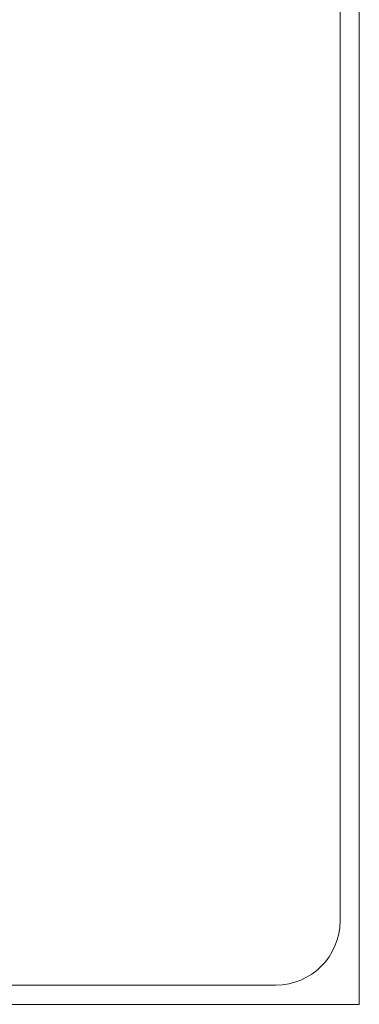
# Model space of a CAD drawing. Header units: millimetres. Extents: x 53645 to 137188, y 78097 to 135542.
# Tile 209 of 256: x 123707 to 124236, y 105559 to 107093. Entities that reach past the tile are written whole.
import ezdxf

# ---------------------------------------------------------------- set-up
doc = ezdxf.new("R2010")
doc.units = ezdxf.units.MM
doc.layers.add('furniture', color=36, linetype='Continuous', lineweight=0)

# ---------------------------------------------------------------- blocks, each defined once
blk = doc.blocks.new('2')
at = {"color": 0, "ltscale": 20}
for p, q in [((2063.5, -900), (2063.5, 900)), ((2033.5, -770), (2033.5, 770)), ((93.5, -870), (1933.5, -870)), ((63.5, -900), (2063.5, -900))]:
    blk.add_line(p, q, dxfattribs=at)
blk.add_arc((1933.5, -770), 100, 270, 0, dxfattribs=at)

msp = doc.modelspace()

# ---------------------------------------------------------------- block references
at = {"layer": 'furniture'}
msp.add_blockref('2', (122172.3, 106458.9), dxfattribs=at)

doc.saveas('drawing.dxf')
